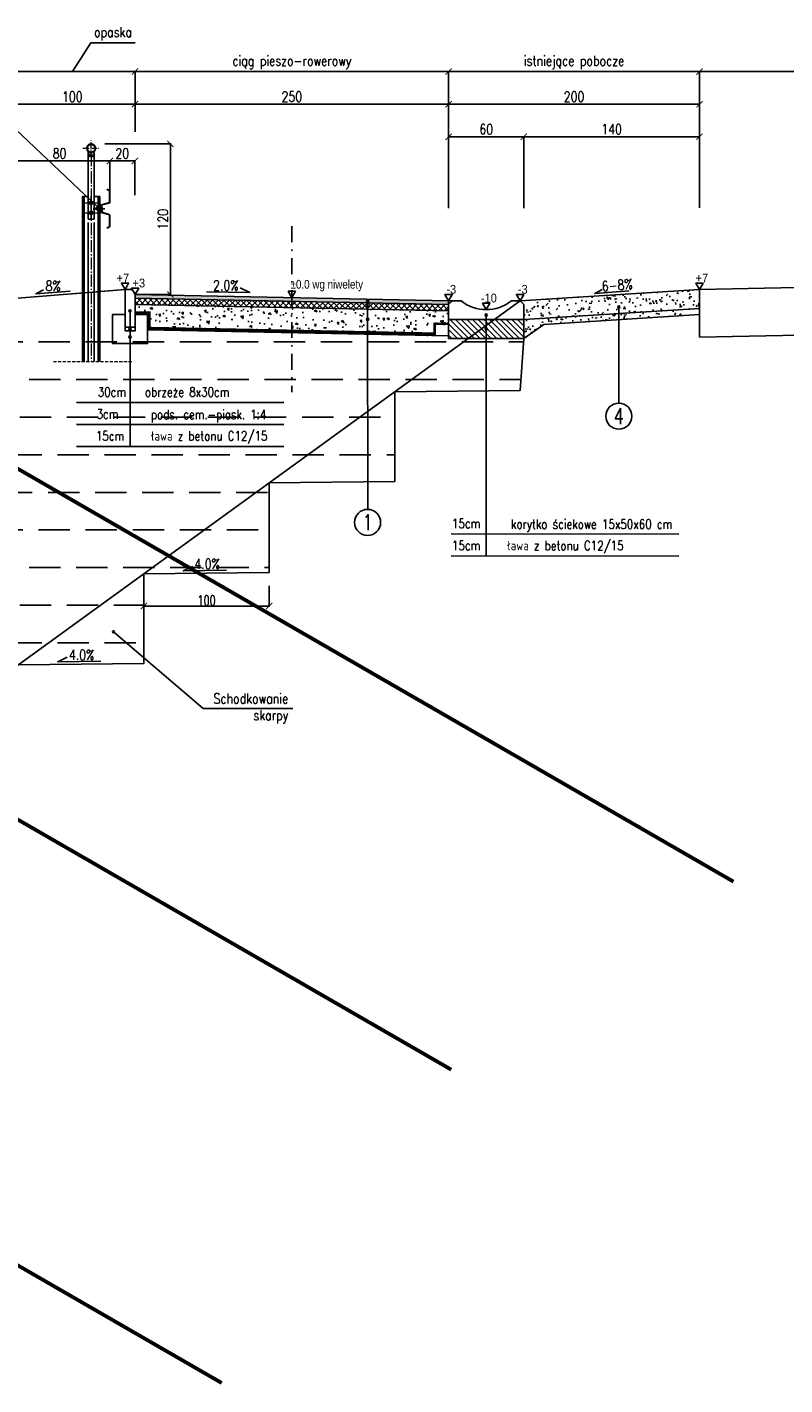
# Model space of a CAD drawing. Header units: metres. Extents: x 6562771 to 6588056, y 5578696 to 5586100.
# Tile 23 of 32: x 6575714 to 6576318, y 5579920 to 5581003. Entities that reach past the tile are written whole.
import ezdxf
from ezdxf.enums import TextEntityAlignment as Align

# ---------------------------------------------------------------- set-up
doc = ezdxf.new("R2010")
doc.units = ezdxf.units.M
for name, pattern in [('AM_DIN_G_W050', [13.75, 9.75, -1.5, 1, -1.5]), ('AM_DIN_G_W050x2', [6.875, 4.75, -0.875, 0.375, -0.875]), ('DASHDOT', [25.4, 12.7, -6.35, 0, -6.35]), ('DASHED', [0.75, 0.5, -0.25]), ('HIDDEN', [0.375, 0.25, -0.125])]:
    doc.linetypes.add(name, pattern=pattern)
for name, color, linetype in [('0_50', 3, 'Continuous'), ('pkonstr-0_25', 1, 'Continuous'), ('pkonstr-0_50', 3, 'Continuous'), ('pkonstr-0_70', 4, 'Continuous'), ('pkonstr-istn', 14, 'Continuous'), ('pkonstr-opisy', 2, 'Continuous'), ('pkonstr-wymiary', 1, 'Continuous')]:
    doc.layers.add(name, color=color, linetype=linetype)
doc.layers.add('AM_7', color=4, linetype='AM_DIN_G_W050', lineweight=15)
doc.styles.add('12mm', font='simplex.shx', dxfattribs={"width": 0.8, "height": 12})
doc.styles.add('7mm', font='simplex.shx', dxfattribs={"width": 0.75, "height": 7})
doc.styles.add('DIMTEXT', font='simplex.shx', dxfattribs={"width": 0.7})
doc.styles.add('Opisy', font='simplex.shx', dxfattribs={"width": 0.8})
doc.styles.add('STYLE1', font='arial.ttf')
doc.styles.add('wymiary', font='simplex.shx', dxfattribs={"width": 0.8})
doc.dimstyles.new('1000', dxfattribs={"dimtxt": 2, "dimasz": 1.5, "dimexe": 0.4, "dimexo": 1, "dimgap": 0.4, "dimtad": 1, "dimrnd": 0.01, "dimzin": 0, "dimdsep": 46, "dimtxsty": 'DIMTEXT', "dimblk": 'ARCHTICK', "dimcen": 0, "dimclrd": 256, "dimclre": 256, "dimclrt": 2, "dimadec": 5, "dimazin": 0, "dimtfac": 1, "dimtofl": 0, "dimtmove": 0, "dimatfit": 3, "dimfxl": 1, "dimtolj": 1, "dimtzin": 0, "dimlwd": -1, "dimlwe": -1, "dimarcsym": 0})
doc.dimstyles.new('ddd$0', dxfattribs={"dimtxt": 8, "dimasz": 5, "dimexe": 0.5, "dimexo": 1, "dimgap": 2, "dimtad": 1, "dimdec": 0, "dimzin": 0, "dimdsep": 46, "dimtxsty": 'wymiary', "dimblk": 'ARCHTICK', "dimcen": 0, "dimclrd": 256, "dimclre": 256, "dimclrt": 256, "dimadec": 0, "dimazin": 0, "dimtfac": 1, "dimtdec": 0, "dimtmove": 1, "dimatfit": 3, "dimldrblk": 'DOT', "dimfxl": 1, "dimtolj": 1, "dimtzin": 0, "dimlwd": -1, "dimlwe": -1, "dimarcsym": 0})

# ---------------------------------------------------------------- blocks, each defined once
blk = doc.blocks.new('_ArchTick')
at = {"color": 0, "linetype": 'ByBlock', "const_width": 0.15}
blk.add_lwpolyline([(-0.5, -0.5), (0.5, 0.5)], dxfattribs=at)
blk = doc.blocks.new('*D254')
at = {"layer": 'Defpoints', "color": 0, "transparency": 16777216}
for p in [(6576600.1, 5580968.4), (6576600.1, 5580967.4), (6576250.1, 5580924.4)]:
    blk.add_point(p, dxfattribs=at)
at = {"layer": 'pkonstr-wymiary', "transparency": 16777216}
for p, q in [((6576250.1, 5580925.4), (6576250.1, 5580967.9)), ((6576250.1, 5580967.4), (6576600.1, 5580967.4)), ((6576600.1, 5580967.4), (6576600.1, 5580966.9))]:
    blk.add_line(p, q, dxfattribs=at)
at = {"layer": 'pkonstr-wymiary', "transparency": 16777216, "xscale": 5, "yscale": 5, "zscale": 5, "rotation": 180}
blk.add_blockref('_ArchTick', (6576250.1, 5580967.4), dxfattribs=at)
at = {"layer": 'pkonstr-wymiary', "transparency": 16777216, "xscale": 5, "yscale": 5, "zscale": 5}
blk.add_blockref('_ArchTick', (6576600.1, 5580967.4), dxfattribs=at)
at = {"layer": 'pkonstr-wymiary', "transparency": 16777216, "insert": (6576425.1, 5580974.7), "char_height": 8, "attachment_point": 5, "style": 'wymiary'}
blk.add_mtext('\\A1;istniejąca jezdnia DK79', dxfattribs=at)
blk = doc.blocks.new('_Dot')
at = {"color": 0, "linetype": 'ByBlock', "lineweight": -2}
blk.add_line((-0.5, 0), (-1, 0), dxfattribs=at)
at = {"color": 0, "linetype": 'ByBlock', "const_width": 0.5}
blk.add_lwpolyline([(-0.25, 0, 1), (0.25, 0, 1)], format="xyb", close=True, dxfattribs=at)
blk = doc.blocks.new('*D255')
at = {"layer": 'Defpoints', "color": 0, "transparency": 16777216}
for p in [(6576050.1, 5580967.4), (6576250.1, 5580912.3), (6576050.1, 5580857.5)]:
    blk.add_point(p, dxfattribs=at)
at = {"layer": 'pkonstr-wymiary', "transparency": 16777216}
for p, q in [((6576050.1, 5580858.5), (6576050.1, 5580967.9)), ((6576250.1, 5580967.4), (6576050.1, 5580967.4)), ((6576250.1, 5580913.3), (6576250.1, 5580967.9))]:
    blk.add_line(p, q, dxfattribs=at)
at = {"layer": 'pkonstr-wymiary', "transparency": 16777216, "xscale": 5, "yscale": 5, "zscale": 5, "rotation": 180}
blk.add_blockref('_ArchTick', (6576050.1, 5580967.4), dxfattribs=at)
at = {"layer": 'pkonstr-wymiary', "transparency": 16777216, "xscale": 5, "yscale": 5, "zscale": 5}
blk.add_blockref('_ArchTick', (6576250.1, 5580967.4), dxfattribs=at)
at = {"layer": 'pkonstr-wymiary', "transparency": 16777216, "insert": (6576150.1, 5580974.7), "char_height": 8, "attachment_point": 5, "style": 'wymiary'}
blk.add_mtext('\\A1;istniejące pobocze', dxfattribs=at)
blk = doc.blocks.new('*D256')
at = {"layer": 'Defpoints', "color": 0, "transparency": 16777216}
for p in [(6576050.1, 5580967.4), (6575800.1, 5580918.4), (6576050.1, 5580877)]:
    blk.add_point(p, dxfattribs=at)
at = {"layer": 'pkonstr-wymiary', "transparency": 16777216}
for p, q in [((6575800.1, 5580919.4), (6575800.1, 5580967.9)), ((6575800.1, 5580967.4), (6576050.1, 5580967.4)), ((6576050.1, 5580878), (6576050.1, 5580967.9))]:
    blk.add_line(p, q, dxfattribs=at)
at = {"layer": 'pkonstr-wymiary', "transparency": 16777216, "xscale": 5, "yscale": 5, "zscale": 5, "rotation": 180}
blk.add_blockref('_ArchTick', (6575800.1, 5580967.4), dxfattribs=at)
at = {"layer": 'pkonstr-wymiary', "transparency": 16777216, "xscale": 5, "yscale": 5, "zscale": 5}
blk.add_blockref('_ArchTick', (6576050.1, 5580967.4), dxfattribs=at)
at = {"layer": 'pkonstr-wymiary', "transparency": 16777216, "insert": (6575925.1, 5580974.7), "char_height": 8, "attachment_point": 5, "style": 'wymiary'}
blk.add_mtext('\\A1;ciąg pieszo-rowerowy', dxfattribs=at)
blk = doc.blocks.new('*D257')
at = {"layer": 'Defpoints', "color": 0, "transparency": 16777216}
for p in [(6575800.1, 5580941.4), (6575800.1, 5580918.4), (6576050.1, 5580878.6)]:
    blk.add_point(p, dxfattribs=at)
at = {"layer": 'pkonstr-wymiary', "transparency": 16777216}
for p, q in [((6575800.1, 5580919.4), (6575800.1, 5580941.9)), ((6576050.1, 5580941.4), (6575800.1, 5580941.4)), ((6576050.1, 5580879.6), (6576050.1, 5580941.9))]:
    blk.add_line(p, q, dxfattribs=at)
at = {"layer": 'pkonstr-wymiary', "transparency": 16777216, "xscale": 5, "yscale": 5, "zscale": 5, "rotation": 180}
blk.add_blockref('_ArchTick', (6575800.1, 5580941.4), dxfattribs=at)
at = {"layer": 'pkonstr-wymiary', "transparency": 16777216, "xscale": 5, "yscale": 5, "zscale": 5}
blk.add_blockref('_ArchTick', (6576050.1, 5580941.4), dxfattribs=at)
at = {"layer": 'pkonstr-wymiary', "transparency": 16777216, "insert": (6575925.1, 5580947.4), "char_height": 8, "attachment_point": 5, "style": 'wymiary'}
blk.add_mtext('\\A1;250', dxfattribs=at)
blk = doc.blocks.new('*D258')
at = {"layer": 'Defpoints', "color": 0, "transparency": 16777216}
for p in [(6576050.1, 5580941.4), (6576050.1, 5580857.5), (6576250.1, 5580857.8)]:
    blk.add_point(p, dxfattribs=at)
at = {"layer": 'pkonstr-wymiary', "transparency": 16777216}
for p, q in [((6576050.1, 5580858.5), (6576050.1, 5580941.9)), ((6576250.1, 5580941.4), (6576050.1, 5580941.4)), ((6576250.1, 5580858.8), (6576250.1, 5580941.9))]:
    blk.add_line(p, q, dxfattribs=at)
at = {"layer": 'pkonstr-wymiary', "transparency": 16777216, "xscale": 5, "yscale": 5, "zscale": 5, "rotation": 180}
blk.add_blockref('_ArchTick', (6576050.1, 5580941.4), dxfattribs=at)
at = {"layer": 'pkonstr-wymiary', "transparency": 16777216, "xscale": 5, "yscale": 5, "zscale": 5}
blk.add_blockref('_ArchTick', (6576250.1, 5580941.4), dxfattribs=at)
at = {"layer": 'pkonstr-wymiary', "transparency": 16777216, "insert": (6576150.1, 5580947.4), "char_height": 8, "attachment_point": 5, "style": 'wymiary'}
blk.add_mtext('\\A1;200', dxfattribs=at)
blk = doc.blocks.new('*D259')
at = {"layer": 'Defpoints', "color": 0, "transparency": 16777216}
for p in [(6575800.1, 5580941.4), (6575700.1, 5580916.5), (6575800.1, 5580918.4)]:
    blk.add_point(p, dxfattribs=at)
at = {"layer": 'pkonstr-wymiary', "transparency": 16777216}
for p, q in [((6575700.1, 5580917.5), (6575700.1, 5580941.9)), ((6575700.1, 5580941.4), (6575800.1, 5580941.4)), ((6575800.1, 5580919.4), (6575800.1, 5580941.9))]:
    blk.add_line(p, q, dxfattribs=at)
at = {"layer": 'pkonstr-wymiary', "transparency": 16777216, "xscale": 5, "yscale": 5, "zscale": 5, "rotation": 180}
blk.add_blockref('_ArchTick', (6575700.1, 5580941.4), dxfattribs=at)
at = {"layer": 'pkonstr-wymiary', "transparency": 16777216, "xscale": 5, "yscale": 5, "zscale": 5}
blk.add_blockref('_ArchTick', (6575800.1, 5580941.4), dxfattribs=at)
at = {"layer": 'pkonstr-wymiary', "transparency": 16777216, "insert": (6575750.1, 5580947.4), "char_height": 8, "attachment_point": 5, "style": 'wymiary'}
blk.add_mtext('\\A1;100', dxfattribs=at)
blk = doc.blocks.new('*D260')
at = {"layer": 'Defpoints', "color": 0, "transparency": 16777216}
for p in [(6575800.1, 5580967.4), (6575700.1, 5580916.5), (6575800.1, 5580918.4)]:
    blk.add_point(p, dxfattribs=at)
at = {"layer": 'pkonstr-wymiary', "transparency": 16777216}
for p, q in [((6575750.1, 5580967.4), (6575764.8, 5580990.3)), ((6575764.8, 5580990.3), (6575800.2, 5580990.3)), ((6575700.1, 5580917.5), (6575700.1, 5580967.9)), ((6575700.1, 5580967.4), (6575800.1, 5580967.4)), ((6575800.1, 5580919.4), (6575800.1, 5580967.9))]:
    blk.add_line(p, q, dxfattribs=at)
at = {"layer": 'pkonstr-wymiary', "transparency": 16777216, "xscale": 5, "yscale": 5, "zscale": 5, "rotation": 180}
blk.add_blockref('_ArchTick', (6575700.1, 5580967.4), dxfattribs=at)
at = {"layer": 'pkonstr-wymiary', "transparency": 16777216, "xscale": 5, "yscale": 5, "zscale": 5}
blk.add_blockref('_ArchTick', (6575800.1, 5580967.4), dxfattribs=at)
at = {"layer": 'pkonstr-wymiary', "transparency": 16777216, "insert": (6575782.5, 5580997.6), "char_height": 8, "attachment_point": 5, "style": 'wymiary'}
blk.add_mtext('\\A1;opaska', dxfattribs=at)
blk = doc.blocks.new('*D263')
at = {"layer": 'Defpoints', "color": 0, "transparency": 16777216}
for p in [(6576110.1, 5580915.4), (6576050.1, 5580857.5), (6576110.1, 5580857.8)]:
    blk.add_point(p, dxfattribs=at)
at = {"layer": 'pkonstr-wymiary', "transparency": 16777216}
for p, q in [((6576050.1, 5580858.5), (6576050.1, 5580915.9)), ((6576050.1, 5580915.4), (6576110.1, 5580915.4)), ((6576110.1, 5580858.8), (6576110.1, 5580915.9))]:
    blk.add_line(p, q, dxfattribs=at)
at = {"layer": 'pkonstr-wymiary', "transparency": 16777216, "xscale": 5, "yscale": 5, "zscale": 5, "rotation": 180}
blk.add_blockref('_ArchTick', (6576050.1, 5580915.4), dxfattribs=at)
at = {"layer": 'pkonstr-wymiary', "transparency": 16777216, "xscale": 5, "yscale": 5, "zscale": 5}
blk.add_blockref('_ArchTick', (6576110.1, 5580915.4), dxfattribs=at)
at = {"layer": 'pkonstr-wymiary', "transparency": 16777216, "insert": (6576080.1, 5580921.4), "char_height": 8, "attachment_point": 5, "style": 'wymiary'}
blk.add_mtext('\\A1;60', dxfattribs=at)
blk = doc.blocks.new('*D264')
at = {"layer": 'Defpoints', "color": 0, "transparency": 16777216}
for p in [(6576250.1, 5580915.4), (6576110.1, 5580857.5), (6576250.1, 5580857.8)]:
    blk.add_point(p, dxfattribs=at)
at = {"layer": 'pkonstr-wymiary', "transparency": 16777216}
for p, q in [((6576110.1, 5580858.5), (6576110.1, 5580915.9)), ((6576110.1, 5580915.4), (6576250.1, 5580915.4)), ((6576250.1, 5580858.8), (6576250.1, 5580915.9))]:
    blk.add_line(p, q, dxfattribs=at)
at = {"layer": 'pkonstr-wymiary', "transparency": 16777216, "xscale": 5, "yscale": 5, "zscale": 5, "rotation": 180}
blk.add_blockref('_ArchTick', (6576110.1, 5580915.4), dxfattribs=at)
at = {"layer": 'pkonstr-wymiary', "transparency": 16777216, "xscale": 5, "yscale": 5, "zscale": 5}
blk.add_blockref('_ArchTick', (6576250.1, 5580915.4), dxfattribs=at)
at = {"layer": 'pkonstr-wymiary', "transparency": 16777216, "insert": (6576180.1, 5580921.4), "char_height": 8, "attachment_point": 5, "style": 'wymiary'}
blk.add_mtext('\\A1;140', dxfattribs=at)
blk = doc.blocks.new('*D268')
at = {"layer": 'Defpoints', "color": 0, "transparency": 16777216}
for p in [(6575807.1, 5580559.2), (6575907.1, 5580558.2), (6575907.1, 5580541)]:
    blk.add_point(p, dxfattribs=at)
at = {"layer": 'pkonstr-wymiary', "transparency": 16777216}
for p, q in [((6575807.1, 5580558.2), (6575807.1, 5580540.5)), ((6575907.1, 5580557.2), (6575907.1, 5580540.5)), ((6575807.1, 5580541), (6575907.1, 5580541))]:
    blk.add_line(p, q, dxfattribs=at)
at = {"layer": 'pkonstr-wymiary', "transparency": 16777216, "xscale": 5, "yscale": 5, "zscale": 5, "rotation": 180}
blk.add_blockref('_ArchTick', (6575807.1, 5580541), dxfattribs=at)
at = {"layer": 'pkonstr-wymiary', "transparency": 16777216, "xscale": 5, "yscale": 5, "zscale": 5}
blk.add_blockref('_ArchTick', (6575907.1, 5580541), dxfattribs=at)
at = {"layer": 'pkonstr-wymiary', "color": 1, "transparency": 16777216, "insert": (6575857.1, 5580545.4), "char_height": 8, "attachment_point": 5, "style": 'DIMTEXT'}
blk.add_mtext('\\A1;100', dxfattribs=at)
blk = doc.blocks.new('*U101', base_point=(445, 577))
at = {"color": 0, "linetype": 'ByBlock'}
for centre in [(437, 578), (440, 578), (443, 578), (446, 578), (448, 578), (451, 578), (454, 578), (456, 578), (459, 578), (462, 578), (465, 578), (467, 578)]:
    blk.add_arc(centre, 1.88, 306.9429, 53.0571, dxfattribs=at)
blk = doc.blocks.new('*U102', base_point=(438, 573))
at = {"color": 0, "linetype": 'ByBlock'}
for centre in [(437, 576), (437, 573), (437, 571), (437, 568)]:
    blk.add_arc(centre, 1.88, 36.1962, 142.3104, dxfattribs=at)
blk = doc.blocks.new('*U103', base_point=(469, 574))
at = {"color": 0, "linetype": 'ByBlock'}
for centre in [(470, 578), (470, 575), (470, 573), (470, 570)]:
    blk.add_arc(centre, 1.88, 216.9429, 323.0571, dxfattribs=at)
blk = doc.blocks.new('*U104', base_point=(463, 569))
at = {"color": 0, "linetype": 'ByBlock'}
for centre in [(437, 567), (440, 567), (443, 567), (446, 567), (448, 567), (451, 567), (454, 567), (456, 567), (459, 567), (462, 567), (465, 567), (467, 567)]:
    blk.add_arc(centre, 1.88, 306.9406, 53.0548, dxfattribs=at)
blk = doc.blocks.new('*U106', base_point=(-3686, 1897))
at = {"color": 0, "linetype": 'ByBlock', "lineweight": -2}
for centre, start, end in [((-3713, 1902), 273.523, 19.6372), ((-3710, 1900), 279.5994, 25.7135), ((-3707, 1898), 285.6757, 31.7899), ((-3703, 1896), 291.752, 37.8662), ((-3699, 1895), 297.8284, 43.9426), ((-3695, 1895), 303.9047, 50.0189), ((-3691, 1895), 309.9811, 56.0953), ((-3687, 1895), 316.0574, 62.1716), ((-3683, 1896), 322.1338, 68.248), ((-3680, 1897), 328.2101, 74.3243), ((-3676, 1898), 334.2865, 80.4006), ((-3673, 1900), 340.3628, 86.477)]:
    blk.add_arc(centre, 2.5, start, end, dxfattribs=at)
blk = doc.blocks.new('jkghjkgdh')
at = {"layer": 'AM_7', "linetype": 'AM_DIN_G_W050x2'}
for p, q in [((6566063.2, 5584448.6), (6566076.6, 5584448.6)), ((6566069.9, 5584442), (6566069.9, 5584455.3)), ((6566064.7, 5584405.1), (6566075.1, 5584405.1)), ((6566069.9, 5584391.9), (6566069.9, 5584402.3)), ((6566064.7, 5584397.1), (6566075.1, 5584397.1))]:
    blk.add_line(p, q, dxfattribs=at)
at = {"layer": 'AM_7'}
blk.add_line((6566069.9, 5584444.1), (6566069.9, 5584278.6), dxfattribs=at)
at = {"layer": 'AM_7', "linetype": 'HIDDEN', "ltscale": 10, "flags": 128}
blk.add_lwpolyline([(6566039.8, 5584278.6), (6566103, 5584278.6)], dxfattribs=at)
at = {"layer": 'pkonstr-0_50', "color": 2}
for p, q in [((6566067.9, 5584445.7), (6566067.4, 5584445.2)), ((6566071.8, 5584445.7), (6566072.4, 5584445.2)), ((6566067.4, 5584392.1), (6566067.4, 5584445.2)), ((6566068.4, 5584443.1), (6566068.4, 5584442.3)), ((6566070.6, 5584443.1), (6566068.4, 5584443.1)), ((6566069.2, 5584442.3), (6566068.4, 5584442.3)), ((6566069.2, 5584442.3), (6566071.4, 5584442.3)), ((6566070.6, 5584443.1), (6566071.4, 5584443.1)), ((6566071.4, 5584443.1), (6566071.4, 5584442.3)), ((6566072.4, 5584392.1), (6566072.4, 5584445.2)), ((6566082.8, 5584415.9), (6566082.7, 5584415.7)), ((6566083.8, 5584415.2), (6566082.7, 5584415.7)), ((6566083.9, 5584415.5), (6566082.8, 5584415.9)), ((6566084.4, 5584405.9), (6566084.4, 5584414.4)), ((6566084.7, 5584414.4), (6566084.7, 5584405.9)), ((6566062.9, 5584278.6), (6566062.9, 5584410.1)), ((6566062.9, 5584410.1), (6566067.4, 5584410.1)), ((6566064.4, 5584278.6), (6566064.4, 5584410.1)), ((6566069.9, 5584406.5), (6566068.7, 5584405.8)), ((6566068.7, 5584405.8), (6566068.7, 5584404.4)), ((6566068.7, 5584404.4), (6566069.9, 5584403.8)), ((6566069.9, 5584399.9), (6566069.9, 5584410.3)), ((6566071.1, 5584405.8), (6566069.9, 5584406.5)), ((6566069.9, 5584403.8), (6566071.1, 5584404.4)), ((6566071.1, 5584404.4), (6566071.1, 5584405.8)), ((6566072.4, 5584410.1), (6566076.9, 5584410.1)), ((6566075.4, 5584278.6), (6566075.4, 5584410.1)), ((6566076.9, 5584278.6), (6566076.9, 5584410.1)), ((6566076.9, 5584402.3), (6566076.9, 5584398.6)), ((6566077.2, 5584402.3), (6566077.2, 5584398.6)), ((6566083.7, 5584405.1), (6566077.8, 5584403.5)), ((6566083.8, 5584404.8), (6566077.8, 5584403.2)), ((6566072.4, 5584392.1), (6566067.4, 5584392.1)), ((6566069.9, 5584398.5), (6566068.7, 5584397.8)), ((6566068.7, 5584397.8), (6566068.7, 5584396.4)), ((6566068.7, 5584396.4), (6566069.9, 5584395.8)), ((6566071.1, 5584397.8), (6566069.9, 5584398.5)), ((6566069.9, 5584395.8), (6566071.1, 5584396.4)), ((6566071.1, 5584396.4), (6566071.1, 5584397.8)), ((6566080.8, 5584400.4), (6566071.4, 5584400.4)), ((6566073.7, 5584401.1), (6566073.8, 5584401.2)), ((6566073.7, 5584401.1), (6566073.7, 5584399.8)), ((6566074.7, 5584401.1), (6566073.7, 5584401.1)), ((6566074.7, 5584399.8), (6566073.7, 5584399.8)), ((6566073.7, 5584399.8), (6566073.8, 5584399.7)), ((6566073.8, 5584401.2), (6566073.8, 5584399.7)), ((6566074.7, 5584401.2), (6566073.8, 5584401.2)), ((6566074.7, 5584399.7), (6566073.8, 5584399.7)), ((6566074.2, 5584400.4), (6566077, 5584400.4)), ((6566074.9, 5584401.8), (6566074.7, 5584401.6)), ((6566074.7, 5584399.3), (6566074.7, 5584401.6)), ((6566074.9, 5584399.1), (6566074.7, 5584399.3)), ((6566074.9, 5584401.8), (6566075.4, 5584401.8)), ((6566074.9, 5584401.1), (6566075.4, 5584401.1)), ((6566074.9, 5584399.7), (6566075.4, 5584399.7)), ((6566074.9, 5584399.1), (6566075.4, 5584399.1)), ((6566076.8, 5584400.4), (6566078.2, 5584400.4)), ((6566077.7, 5584401.6), (6566077.7, 5584399.3)), ((6566077.8, 5584401.6), (6566077.7, 5584401.6)), ((6566077.8, 5584399.3), (6566077.7, 5584399.3)), ((6566077.8, 5584399.1), (6566077.8, 5584401.8)), ((6566078.6, 5584401.8), (6566077.8, 5584401.8)), ((6566078.6, 5584401.1), (6566077.8, 5584401.1)), ((6566078.6, 5584399.7), (6566077.8, 5584399.7)), ((6566078.6, 5584399.1), (6566077.8, 5584399.1)), ((6566083.8, 5584396.1), (6566077.8, 5584397.7)), ((6566083.7, 5584395.8), (6566077.8, 5584397.4)), ((6566078.6, 5584401.8), (6566078.7, 5584401.6)), ((6566078.6, 5584399.1), (6566078.7, 5584399.2)), ((6566078.7, 5584401.6), (6566078.7, 5584399.2)), ((6566084.4, 5584394.9), (6566084.4, 5584386.5)), ((6566084.7, 5584386.5), (6566084.7, 5584394.9)), ((6566067.5, 5584389.4), (6566067.5, 5584278.6)), ((6566072.3, 5584389.4), (6566072.3, 5584278.6)), ((6566083.8, 5584385.6), (6566082.7, 5584385.2)), ((6566082.8, 5584384.9), (6566082.7, 5584385.2)), ((6566083.9, 5584385.4), (6566082.8, 5584384.9))]:
    blk.add_line(p, q, dxfattribs=at)
blk.add_lwpolyline([(6566077.7, 5584398.4), (6566077.2, 5584398.4), (6566077.2, 5584402.4), (6566077.7, 5584402.4)], close=True, dxfattribs=at)
for centre, radius in [((6566069.9, 5584448.6), 3.5), ((6566069.9, 5584448.6), 3.1), ((6566069.9, 5584405.1), 1.12), ((6566069.9, 5584405.1), 0.692), ((6566069.9, 5584397.1), 1.12), ((6566069.9, 5584397.1), 0.692)]:
    blk.add_circle(centre, radius, dxfattribs=at)
for centre, radius, start, end in [((6566069.9, 5584448.6), 3.5, 236.5801, 303.4199), ((6566083.5, 5584414.4), 0.9, 0, 69.7497), ((6566083.5, 5584414.4), 1.2, 0, 69.7497), ((6566078.1, 5584402.3), 1.2, 105.0198, 180), ((6566078.1, 5584402.3), 0.9, 105.0198, 180), ((6566083.5, 5584405.9), 0.9, 283.134, 0), ((6566083.5, 5584405.9), 1.2, 283.134, 0), ((6566075.4, 5584401.5), 0.613, 154.4385, 214.4385), ((6566077, 5584400.4), 2.29, 162.383, 197.617), ((6566075.4, 5584399.4), 0.613, 145.5615, 205.5615), ((6566078.1, 5584398.6), 1.2, 180, 254.9802), ((6566078.1, 5584398.6), 0.9, 180, 254.9802), ((6566078.1, 5584401.5), 0.612, 325.5531, 25.5531), ((6566076.4, 5584400.4), 2.29, 342.3875, 17.6125), ((6566078.1, 5584399.4), 0.612, 334.4469, 34.4469), ((6566083.5, 5584394.9), 0.9, 0, 76.866), ((6566083.5, 5584394.9), 1.2, 0, 76.866), ((6566083.5, 5584386.5), 0.9, 290.2503, 0), ((6566083.5, 5584386.5), 1.2, 290.2503, 0)]:
    blk.add_arc(centre, radius, start, end, dxfattribs=at)
for p in [(6566084.7, 5584414.4), (6566084.7, 5584386.5)]:
    blk.add_point(p, dxfattribs=at)
for points in [[(6566067.9, 5584445.7), (6566067.6, 5584446), (6566067.4, 5584445.2)], [(6566071.8, 5584445.7), (6566072.2, 5584446), (6566072.4, 5584445.2)]]:
    blk.add_solid(points, dxfattribs=at)
at = {"layer": 'pkonstr-0_50', "color": 2, "xscale": 0.1, "yscale": 0.1, "zscale": 0.1}
for name, p in [('*U106', (6566070.5, 5584445.2)), ('*U102', (6566068.4, 5584442.7)), ('*U101', (6566069.1, 5584443.1)), ('*U104', (6566070.8, 5584442.3)), ('*U103', (6566071.4, 5584442.8))]:
    blk.add_blockref(name, p, dxfattribs=at)
blk = doc.blocks.new('*D338')
at = {"layer": 'Defpoints', "color": 0, "transparency": 16777216}
for p in [(6575699.9, 5580896.1), (6575699.9, 5580861.4), (6575779.9, 5580867.7)]:
    blk.add_point(p, dxfattribs=at)
at = {"layer": 'pkonstr-wymiary', "transparency": 16777216}
for p, q in [((6575699.9, 5580862.4), (6575699.9, 5580896.6)), ((6575779.9, 5580896.1), (6575699.9, 5580896.1)), ((6575779.9, 5580868.7), (6575779.9, 5580896.6))]:
    blk.add_line(p, q, dxfattribs=at)
at = {"layer": 'pkonstr-wymiary', "transparency": 16777216, "xscale": 5, "yscale": 5, "zscale": 5, "rotation": 180}
blk.add_blockref('_ArchTick', (6575699.9, 5580896.1), dxfattribs=at)
at = {"layer": 'pkonstr-wymiary', "transparency": 16777216, "xscale": 5, "yscale": 5, "zscale": 5}
blk.add_blockref('_ArchTick', (6575779.9, 5580896.1), dxfattribs=at)
at = {"layer": 'pkonstr-wymiary', "transparency": 16777216, "insert": (6575739.9, 5580902.1), "char_height": 8, "attachment_point": 5, "style": 'wymiary'}
blk.add_mtext('\\A1;80', dxfattribs=at)
blk = doc.blocks.new('*D337')
at = {"layer": 'Defpoints', "color": 0, "transparency": 16777216}
for p in [(6575775.1, 5580909.7), (6575828.3, 5580909.7), (6575800.1, 5580789.5)]:
    blk.add_point(p, dxfattribs=at)
at = {"layer": 'pkonstr-wymiary', "transparency": 16777216}
for p, q in [((6575776.1, 5580909.7), (6575828.8, 5580909.7)), ((6575828.3, 5580789.5), (6575828.3, 5580909.7)), ((6575801.1, 5580789.5), (6575828.8, 5580789.5))]:
    blk.add_line(p, q, dxfattribs=at)
at = {"layer": 'pkonstr-wymiary', "transparency": 16777216, "xscale": 5, "yscale": 5, "zscale": 5}
for p, rotation in [((6575828.3, 5580909.7), 90), ((6575828.3, 5580789.5), 270)]:
    blk.add_blockref('_ArchTick', p, dxfattribs=dict(at, rotation=rotation))
at = {"layer": 'pkonstr-wymiary', "transparency": 16777216, "insert": (6575822.3, 5580849.6), "char_height": 8, "attachment_point": 5, "rotation": 90, "style": 'wymiary'}
blk.add_mtext('\\A1;120', dxfattribs=at)
blk = doc.blocks.new('*D342')
at = {"layer": 'Defpoints', "color": 0, "transparency": 16777216}
for p in [(6575779.9, 5580896.1), (6575779.9, 5580861.4), (6575799.9, 5580867.7)]:
    blk.add_point(p, dxfattribs=at)
at = {"layer": 'pkonstr-wymiary', "transparency": 16777216}
for p, q in [((6575779.9, 5580862.4), (6575779.9, 5580896.6)), ((6575799.9, 5580896.1), (6575779.9, 5580896.1)), ((6575799.9, 5580868.7), (6575799.9, 5580896.6))]:
    blk.add_line(p, q, dxfattribs=at)
at = {"layer": 'pkonstr-wymiary', "transparency": 16777216, "xscale": 5, "yscale": 5, "zscale": 5, "rotation": 180}
blk.add_blockref('_ArchTick', (6575779.9, 5580896.1), dxfattribs=at)
at = {"layer": 'pkonstr-wymiary', "transparency": 16777216, "xscale": 5, "yscale": 5, "zscale": 5}
blk.add_blockref('_ArchTick', (6575799.9, 5580896.1), dxfattribs=at)
at = {"layer": 'pkonstr-wymiary', "transparency": 16777216, "insert": (6575789.9, 5580902.1), "char_height": 8, "attachment_point": 5, "style": 'wymiary'}
blk.add_mtext('\\A1;20', dxfattribs=at)

msp = doc.modelspace()

# ---------------------------------------------------------------- hatches: boundary and pattern name
at = {"layer": 'pkonstr-0_50'}
h = msp.add_hatch(color=252, dxfattribs=at)
h.dxf.hatch_style = 1
h.paths.add_polyline_path([(6575800.1, 5580786.5), (6575800.1, 5580789.5), (6576050.1, 5580784.5), (6576050.1, 5580781.5)])
h = msp.add_hatch(dxfattribs=at)
h.set_pattern_fill('ANSI37', color=252, angle=180)
h.set_pattern_definition([(315, (13152303.4027, 1915.45), (-2.2450640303, -2.2450640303), []), (225, (13152303.4027, 1915.45), (-2.2450640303, 2.2450640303), [])])
h.paths.add_polyline_path([(6576050.1, 5580781.5), (6576050.1, 5580776.5), (6575800.1, 5580781.5), (6575800.1, 5580786.5)])
h = msp.add_hatch(dxfattribs=at)
h.set_pattern_fill('AR-CONC', color=252, scale=0.1, angle=180)
h.set_pattern_definition([(230, (7139.753, 0), (-18.2184669, 1.593908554), [1.905, -20.955]), (175, (7139.753, 0), (3.524282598, -19.10566429), [1.524, -16.764]), (280.451, (7138.234, 0.133), (-14.694250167, -17.511668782), [1.619, -17.809]), (226.1842, (7139.753, -5.08), (-27.10790409, 4.204232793), [2.8575, -31.4325]), (276.6356, (7137.494, -4.73), (-23.74042345, -24.74255559), [2.4285, -26.7135]), (171.184, (7139.753, -5.08), (-23.74046058, -24.74251179), [2.286, -25.146]), (201, (7137.213, -3.81), (-15.161487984, 10.226551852), [1.905, -20.955]), (146, (7137.213, -3.81), (-6.180202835, -18.418796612), [1.524, -16.764]), (251.4514, (7135.95, -2.958), (-21.341649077, -8.19228577), [1.619, -17.809]), (217.5, (7139.753, 0), (-0.308860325, -8.4555038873), [0, -16.5608, 0, -17.018, 0, -16.8275]), (187.5, (7139.753, 0), (-6.681966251, -10.018057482), [0, -9.7028, 0, -16.1798, 0, -6.4135]), (147.5, (7145.417, 0), (-13.5590595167, 0.572874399), [0, -6.35, 0, -19.812, 0, -26.289]), (137.5, (7147.957, 0), (-14.812918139, -2.542649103), [0, -8.255, 0, -13.1572, 0, -18.669])])
h.paths.add_polyline_path([(6576250.1, 5580793.5), (6576107.1, 5580784.5), (6576110.1, 5580781.5), (6576110.1, 5580769.5), (6576185.8, 5580774.4), (6576185.8, 5580778.8, -0.414404), (6576184.9, 5580779.6, -1), (6576186.7, 5580779.6, -0.414023), (6576185.8, 5580778.8), (6576185.8, 5580774.4), (6576250.1, 5580778.5)])
h.paths.add_polyline_path([(6576185.8, 5580774.4), (6576110.1, 5580769.5), (6576110.1, 5580754.5), (6576125.9, 5580765.6), (6576185.8, 5580769.4)])
h.paths.add_polyline_path([(6576250.1, 5580773.5), (6576250.1, 5580778.5), (6576185.8, 5580774.4), (6576185.8, 5580769.4)])
h = msp.add_hatch(dxfattribs=at)
h.set_pattern_fill('AR-CONC', color=252, scale=0.1, angle=180)
h.set_pattern_definition([(310, (6800082.928, 5139295.178), (18.2184669, 1.59390855), [1.905, -20.955]), (5, (6800082.928, 5139295.178), (-3.52434214, -19.1056845), [1.524, -16.7640584]), (259.5485553, (6800084.446, 5139295.311), (14.6941247, -17.5117752), [1.6190009, -17.80902446]), (313.8158, (6800082.928, 5139290.098), (27.1079041, 4.2042328), [2.8575, -31.4325]), (263.3644424, (6800085.187, 5139290.448), (23.7404134, -24.7426125), [2.4285023, -26.7135608]), (8.815849, (6800082.928, 5139290.098), (23.7404134, -24.7426125), [2.2859967, -25.1459732]), (339, (6800085.468, 5139291.368), (15.16143913, 10.2265198), [1.905, -20.955]), (34, (6800085.468, 5139291.368), (6.1802028, -18.4187966), [1.524, -16.764]), (288.548555, (6800086.732, 5139292.22), (21.3416419, -8.1922769), [1.6190009, -17.80899376]), (322.5, (6800082.928, 5139295.178), (0.308860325, -8.45550389), [0, -16.5608, 0, -17.018, 0, -16.8275]), (352.5, (6800082.928, 5139295.178), (6.68196625, -10.01805748), [0, -9.7028, 0, -16.1798, 0, -6.4135]), (32.5, (6800077.264, 5139295.178), (13.55905952, 0.5728744), [0, -6.35, 0, -19.812, 0, -26.289]), (42.5, (6800074.724, 5139295.178), (14.81291814, -2.5426491), [0, -8.255, 0, -13.1572, 0, -18.669])])
h.paths.add_polyline_path([(6576050.1, 5580764.5), (6576040.1, 5580764.5), (6576040.1, 5580756.7), (6575810.1, 5580761.3), (6575810.1, 5580773.5), (6575800.1, 5580773.5), (6575800.1, 5580781.5), (6576050.1, 5580776.5)])
h = msp.add_hatch(dxfattribs=at)
h.set_pattern_fill('ANSI31', color=252, angle=180)
h.set_pattern_definition([(315, (13148230.9503, -5984.3434), (-2.2450640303, -2.2450640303), [])])
h.paths.add_polyline_path([(6576110.1, 5580769.5), (6576050.1, 5580769.5), (6576050.1, 5580754.5), (6576110.1, 5580754.5)])

# ---------------------------------------------------------------- linework, layer by layer
at = {"layer": '0_50', "color": 7, "linetype": 'HIDDEN', "ltscale": 100}
for points in [[(6575648.2, 5580751.7), (6576109.9, 5580751.7)], [(6575603.2, 5580721.7), (6576107.1, 5580721.7)], [(6575558.2, 5580691.7), (6576007.1, 5580691.7)], [(6575513.2, 5580661.7), (6576007.1, 5580661.7)], [(6575468.2, 5580631.7), (6575907.1, 5580631.7)], [(6575423.2, 5580601.7), (6575907.1, 5580601.7)], [(6575378.2, 5580571.7), (6575907.1, 5580571.7)], [(6575333.2, 5580541.7), (6575807.1, 5580541.7)], [(6575288.2, 5580511.7), (6575807.1, 5580511.7)]]:
    msp.add_lwpolyline(points, dxfattribs=at)
at = {"layer": 'pkonstr-0_25', "linetype": 'Continuous'}
for p, q in [((6575985.5, 5580784.4), (6575985.6, 5580618.1)), ((6575796.1, 5580776.5), (6575796.1, 5580668.4)), ((6576185.8, 5580779.6), (6576185.9, 5580702.9)), ((6576080, 5580773.2), (6576080, 5580581)), ((6575918.6, 5580703.4), (6575753.5, 5580703.4)), ((6575918.6, 5580685.9), (6575753.5, 5580685.9)), ((6576233.6, 5580598.4), (6576052.2, 5580598.5))]:
    msp.add_line(p, q, dxfattribs=at)
at = {"layer": 'pkonstr-0_25'}
for points in [[(6575727, 5580793.4), (6575721.1, 5580790.1), (6575748.5, 5580792.3)], [(6575857.1, 5580791.8), (6575891.5, 5580791.2), (6575883.9, 5580794.8)], [(6576172.4, 5580793.5), (6576166.6, 5580790.3), (6576194, 5580792.5)], [(6575872.9, 5580569.7), (6575838.5, 5580569), (6575846.1, 5580572.6)], [(6575772.9, 5580497.1), (6575738.5, 5580496.5), (6575746.1, 5580500.1)]]:
    msp.add_lwpolyline(points, dxfattribs=at)
at = {"layer": 'pkonstr-0_25', "linetype": 'Continuous'}
for centre in [(6576185.8, 5580692.5), (6575985.5, 5580607.7)]:
    msp.add_circle(centre, 10.4, dxfattribs=at)
at = {"layer": 'pkonstr-0_50'}
for p, q in [((6575792.1, 5580793.5), (6575699.9, 5580786.1)), ((6575792.1, 5580793.5), (6575750.1, 5580790.1)), ((6575800.1, 5580789.5), (6576050.1, 5580784.5)), ((6575800.1, 5580786.5), (6576050.1, 5580781.5)), ((6576107.1, 5580784.5), (6576250.1, 5580793.5)), ((6575800.1, 5580781.5), (6576050.1, 5580776.5)), ((6575810.1, 5580761.3), (6576050.1, 5580756.5))]:
    msp.add_line(p, q, dxfattribs=at)
for points in [[(6575792.1, 5580763.5), (6575800.1, 5580763.5), (6575800.1, 5580789.5, 0.414214), (6575796.1, 5580793.5), (6575792.1, 5580793.5)], [(6576110.1, 5580769.5), (6576050.1, 5580769.5), (6576050.1, 5580781.5), (6576053.1, 5580784.5), (6576060.1, 5580784.5, 0.35), (6576100.1, 5580784.5), (6576107.1, 5580784.5), (6576110.1, 5580781.5)]]:
    msp.add_lwpolyline(points, format="xyb", close=True, dxfattribs=at)
for points in [[(6576050.1, 5580781.5), (6576050.1, 5580784.5)], [(6576053.1, 5580784.5), (6576050.1, 5580784.5)], [(6576050.1, 5580754.5), (6576110.1, 5580754.5), (6576110.1, 5580769.5)], [(6576050.1, 5580769.5), (6576050.1, 5580754.5)], [(6575707.1, 5580494.2), (6575807.1, 5580495.2), (6575807.1, 5580566.8), (6575907.1, 5580567.8), (6575907.1, 5580639.4), (6576007.1, 5580640.4), (6576007.1, 5580711.9), (6576107.1, 5580712.9), (6576110.1, 5580754.5)]]:
    msp.add_lwpolyline(points, dxfattribs=at)
at = {"layer": 'pkonstr-0_50', "flags": 128}
msp.add_lwpolyline([(6576110.1, 5580754.5), (6576125.9, 5580765.6), (6576250.1, 5580773.5), (6576250.1, 5580793.5)], dxfattribs=at)
msp.add_lwpolyline([(6575792.1, 5580760.5), (6575800.1, 5580760.5), (6575800.1, 5580773.5), (6575810.1, 5580773.5), (6575810.1, 5580750.5), (6575782.1, 5580750.5), (6575782.1, 5580773.5), (6575792.1, 5580773.5), (6575792.1, 5580760.5)], close=True, dxfattribs=at)
at = {"layer": 'pkonstr-0_50', "color": 180, "linetype": 'DASHED', "ltscale": 15, "true_color": 0x3326ed, "flags": 128}
msp.add_lwpolyline([(6576050.1, 5580766.1, 2, 2, 0), (6576039, 5580766.1, 2, 2, 0), (6576039, 5580758.3, 2, 2, 0), (6575811.5, 5580762.8, 2, 2, 0), (6575811.5, 5580762.8, 2, 2, 0), (6575811.5, 5580762.8, 2, 2, 0), (6575811.5, 5580762.8, 2, 2, 0), (6575811.5, 5580775.2, 2, 2, 0), (6575800, 5580775.1, 0, 0, 0)], format="xyseb", dxfattribs=at)
at = {"layer": 'pkonstr-0_50', "color": 252, "flags": 128}
msp.add_lwpolyline([(6576050.1, 5580781.5), (6576050.1, 5580766.5)], dxfattribs=at)
at = {"layer": 'pkonstr-0_50', "const_width": 3, "flags": 128}
for points in [[(6575584.4, 5580721.1), (6576277.2, 5580321.1)], [(6575359.4, 5580571.1), (6576052.2, 5580171.1)], [(6575003.2, 5580421.1), (6575869.2, 5579921.1)]]:
    msp.add_lwpolyline(points, dxfattribs=at)
at = {"layer": 'pkonstr-0_70', "color": 4}
for centre in [(6575985.5, 5580784.4), (6575796.1, 5580776.5), (6575985.5, 5580780), (6576080, 5580773.2), (6576185.8, 5580779.6), (6575796.1, 5580762.1), (6575985.5, 5580769.8), (6576080, 5580762), (6575796.1, 5580755.7), (6575985.5, 5580759.4), (6575782.9, 5580520.4)]:
    msp.add_circle(centre, 0.869, dxfattribs=at)
at = {"layer": 'pkonstr-istn'}
msp.add_line((6576600.9, 5580762.6), (6576250.1, 5580755.5), dxfattribs=at)
at = {"layer": 'pkonstr-istn', "flags": 128}
for points in [[(6577912.5, 5580249), (6577912.5, 5580249), (6577110.1, 5580783.9), (6576950.1, 5580793.5), (6576600.1, 5580800.6), (6576250.1, 5580793.5), (6576107.1, 5580784.5), (6575107.1, 5580058.8), (6574015.3, 5580034.4)], [(6576250.1, 5580793.5), (6576250.1, 5580755.5)], [(6576250.1, 5580778.5), (6576110.1, 5580769.5)], [(6576250.1, 5580763.3), (6576250.1, 5580755.5)]]:
    msp.add_lwpolyline(points, dxfattribs=at)
at = {"layer": 'pkonstr-opisy'}
for points in [[(6575792.1, 5580798.6), (6575795, 5580798.6), (6575792.1, 5580793.5), (6575789.2, 5580798.6)], [(6576250.1, 5580798.6), (6576253, 5580798.6), (6576250.1, 5580793.5), (6576247.2, 5580798.6)], [(6575800.1, 5580794.6), (6575803, 5580794.6), (6575800.1, 5580789.5), (6575797.2, 5580794.6)], [(6575925.1, 5580792.1), (6575928, 5580792.1), (6575925.1, 5580787), (6575922.2, 5580792.1)], [(6576050.1, 5580789.6), (6576053, 5580789.6), (6576050.1, 5580784.5), (6576047.2, 5580789.6)], [(6576107.1, 5580789.6), (6576110, 5580789.6), (6576107.1, 5580784.5), (6576104.2, 5580789.6)], [(6576080.1, 5580782.6), (6576083, 5580782.6), (6576080.1, 5580777.5), (6576077.2, 5580782.6)]]:
    msp.add_lwpolyline(points, close=True, dxfattribs=at)
at = {"layer": 'pkonstr-wymiary'}
for p, q in [((6575775.1, 5580854.7), (6575672.7, 5580951.6)), ((6575918.6, 5580668.4), (6575753.5, 5580668.4)), ((6576233.6, 5580580.9), (6576052.2, 5580581))]:
    msp.add_line(p, q, dxfattribs=at)
at = {"layer": 'pkonstr-wymiary', "linetype": 'DASHDOT'}
msp.add_lwpolyline([(6575925.1, 5580844.1), (6575925.1, 5580711.6)], dxfattribs=at)
at = {"layer": 'pkonstr-wymiary'}
msp.add_lwpolyline([(6575782.9, 5580520.4), (6575854.4, 5580459.3), (6575925.8, 5580459.3)], dxfattribs=at)

# ---------------------------------------------------------------- block references
at = {"layer": 'pkonstr-0_50', "color": 2}
msp.add_blockref('jkghjkgdh', (9695.2, -3542.4), dxfattribs=at)

# ---------------------------------------------------------------- texts
at = {"layer": 'pkonstr-opisy', "style": 'STYLE1', "width": 0.9}
for s, p in [('+7', (6575790.4, 5580797.1)), ('+7', (6576252, 5580797.1)), ('+3', (6575803.1, 5580793.1)), ('-3', (6576052.2, 5580788.1)), ('-3', (6576109.2, 5580788.1)), ('-10', (6576082.2, 5580781.1))]:
    msp.add_text(s, height=7, dxfattribs=at).set_placement(p, align=Align.BOTTOM_CENTER)
at = {"layer": 'pkonstr-opisy', "style": 'Opisy', "width": 0.8}
for s, rotation, p in [('8%', 0, (6575734.8, 5580792.4)), ('2.0%%%', 0, (6575872.5, 5580792.8)), ('6-8%%%', 5, (6576184.8, 5580793)), ('4.0%%%', 360, (6575857.5, 5580570.6)), ('4.0%%%', 360, (6575757.5, 5580498))]:
    msp.add_text(s, height=8, rotation=rotation, dxfattribs=at).set_placement(p, align=Align.CENTER)
at = {"layer": 'pkonstr-opisy', "style": 'STYLE1', "width": 0.8}
msp.add_text('%%P0.0 wg niwelety', height=7, dxfattribs=at).set_placement((6575924.1, 5580792.1), align=Align.BOTTOM_LEFT)
at = {"layer": 'pkonstr-opisy', "ltscale": 0.1, "style": '12mm', "width": 0.8}
for s, rotation, p in [('30cm', 360, (6575793, 5580705.7)), ('3cm', 360, (6575786.9, 5580688.2)), ('pods. cem.-piask. 1:4', 0, (6575904.8, 5580687.8)), ('15cm', 360, (6575791.5, 5580670.7)), ('korytko ściekowe 15x50x60 cm', 359.958, (6576228.4, 5580600.3)), ('15cm', 359.958, (6576075.4, 5580600.8)), ('15cm', 359.958, (6576075.4, 5580583.3))]:
    msp.add_text(s, height=7.5, rotation=rotation, dxfattribs=at).set_placement(p, align=Align.BOTTOM_RIGHT)
at = {"layer": 'pkonstr-opisy', "style": 'Opisy', "width": 0.8}
for s, rotation, p in [('obrzeże 8x30cm', 0, (6575875.4, 5580705.7)), ('ława z betonu C12/15', 0, (6575905.6, 5580670.7)), ('ława z betonu C12/15', 359.958, (6576189.6, 5580583.2))]:
    msp.add_text(s, height=7.5, rotation=rotation, dxfattribs=at).set_placement(p, align=Align.BOTTOM_RIGHT)
at = {"layer": 'pkonstr-opisy', "linetype": 'Continuous', "style": '7mm', "width": 0.75}
for s, p in [('4', (6576185.8, 5580692.5)), ('1', (6575985.5, 5580607.7))]:
    msp.add_text(s, height=12.6, rotation=0, dxfattribs=at).set_placement(p, align=Align.MIDDLE_CENTER)
at = {"layer": 'pkonstr-opisy', "insert": (6575922.2, 5580459.2), "char_height": 8, "attachment_point": 6, "style": 'Opisy'}
msp.add_mtext('Schodkowanie \\Pskarpy', dxfattribs=at)

# ---------------------------------------------------------------- dimensions: what is measured, and where the dimension line sits
at = {"layer": 'pkonstr-wymiary'}
dim = msp.add_linear_dim(base=(6575800.1, 5580967.4), p1=(6575700.1, 5580916.5), p2=(6575800.1, 5580918.4), angle=180, text='opaska', dimstyle='ddd$0', dxfattribs=at)
dim.commit()
dim.dimension.update_dxf_attribs({"geometry": '*D260', "text_midpoint": (6575766.8, 5580990.3), "dimtype": 160})
dim = msp.add_linear_dim(base=(6576600.1, 5580967.4), p1=(6576250.1, 5580924.4), p2=(6576600.1, 5580968.4), text='istniejąca jezdnia DK79', dimstyle='ddd$0', dxfattribs=at)
dim.commit()
dim.dimension.update_dxf_attribs({"geometry": '*D254', "text_midpoint": (6576425.1, 5580974.7)})
dim = msp.add_linear_dim(base=(6576050.1, 5580967.4), p1=(6575800.1, 5580918.4), p2=(6576050.1, 5580877), text='ciąg pieszo-rowerowy', dimstyle='ddd$0', override={"dimtmove": 0}, dxfattribs=at)
dim.commit()
dim.dimension.update_dxf_attribs({"geometry": '*D256', "text_midpoint": (6575925.1, 5580967.4), "dimtype": 160})
dim = msp.add_linear_dim(base=(6576050.1, 5580967.4), p1=(6576250.1, 5580912.3), p2=(6576050.1, 5580857.5), angle=180, text='istniejące pobocze', dimstyle='ddd$0', dxfattribs=at)
dim.commit()
dim.dimension.update_dxf_attribs({"geometry": '*D255', "text_midpoint": (6576150.1, 5580974.7)})
for base, p1, p2, angle, picture, middle in [((6575800.1, 5580941.4), (6575700.1, 5580916.5), (6575800.1, 5580918.4), 180, '*D259', (6575750.1, 5580947.4)), ((6575828.3, 5580909.7), (6575800.1, 5580789.5), (6575775.1, 5580909.7), 90, '*D337', (6575822.3, 5580849.6))]:
    dim = msp.add_linear_dim(base=base, p1=p1, p2=p2, angle=angle, dimstyle='ddd$0', dxfattribs=at)
    dim.commit()
    dim.dimension.update_dxf_attribs({"geometry": picture, "text_midpoint": middle})
for base, p1, p2, dimstyle, override, picture, middle in [((6575800.1, 5580941.4), (6576050.1, 5580878.6), (6575800.1, 5580918.4), 'ddd$0', {"dimtmove": 0}, '*D257', (6575925.1, 5580947.4)), ((6576050.1, 5580941.4), (6576250.1, 5580857.8), (6576050.1, 5580857.5), 'ddd$0', {"dimtmove": 0}, '*D258', (6576150.1, 5580947.4)), ((6575907.1, 5580541), (6575807.1, 5580559.2), (6575907.1, 5580558.2), '1000', {"dimtxt": 8, "dimasz": 5, "dimexe": 0.5, "dimdec": 0, "dimclrt": 1}, '*D268', (6575857.1, 5580545.4))]:
    dim = msp.add_linear_dim(base=base, p1=p1, p2=p2, dimstyle=dimstyle, override=override, dxfattribs=at)
    dim.commit()
    dim.dimension.update_dxf_attribs({"geometry": picture, "text_midpoint": middle})
for base, p1, p2, picture, middle in [((6576110.1, 5580915.4), (6576050.1, 5580857.5), (6576110.1, 5580857.8), '*D263', (6576080.1, 5580921.4)), ((6576250.1, 5580915.4), (6576110.1, 5580857.5), (6576250.1, 5580857.8), '*D264', (6576180.1, 5580921.4))]:
    dim = msp.add_linear_dim(base=base, p1=p1, p2=p2, angle=180, dimstyle='ddd$0', override={"dimtmove": 0}, dxfattribs=at)
    dim.commit()
    dim.dimension.update_dxf_attribs({"geometry": picture, "text_midpoint": middle})
for base, p1, p2, picture, middle in [((6575699.9, 5580896.1), (6575779.9, 5580867.7), (6575699.9, 5580861.4), '*D338', (6575739.9, 5580902.1)), ((6575779.9, 5580896.1), (6575799.9, 5580867.7), (6575779.9, 5580861.4), '*D342', (6575789.9, 5580902.1))]:
    dim = msp.add_linear_dim(base=base, p1=p1, p2=p2, dimstyle='ddd$0', dxfattribs=at)
    dim.commit()
    dim.dimension.update_dxf_attribs({"geometry": picture, "text_midpoint": middle})

doc.saveas('drawing.dxf')
